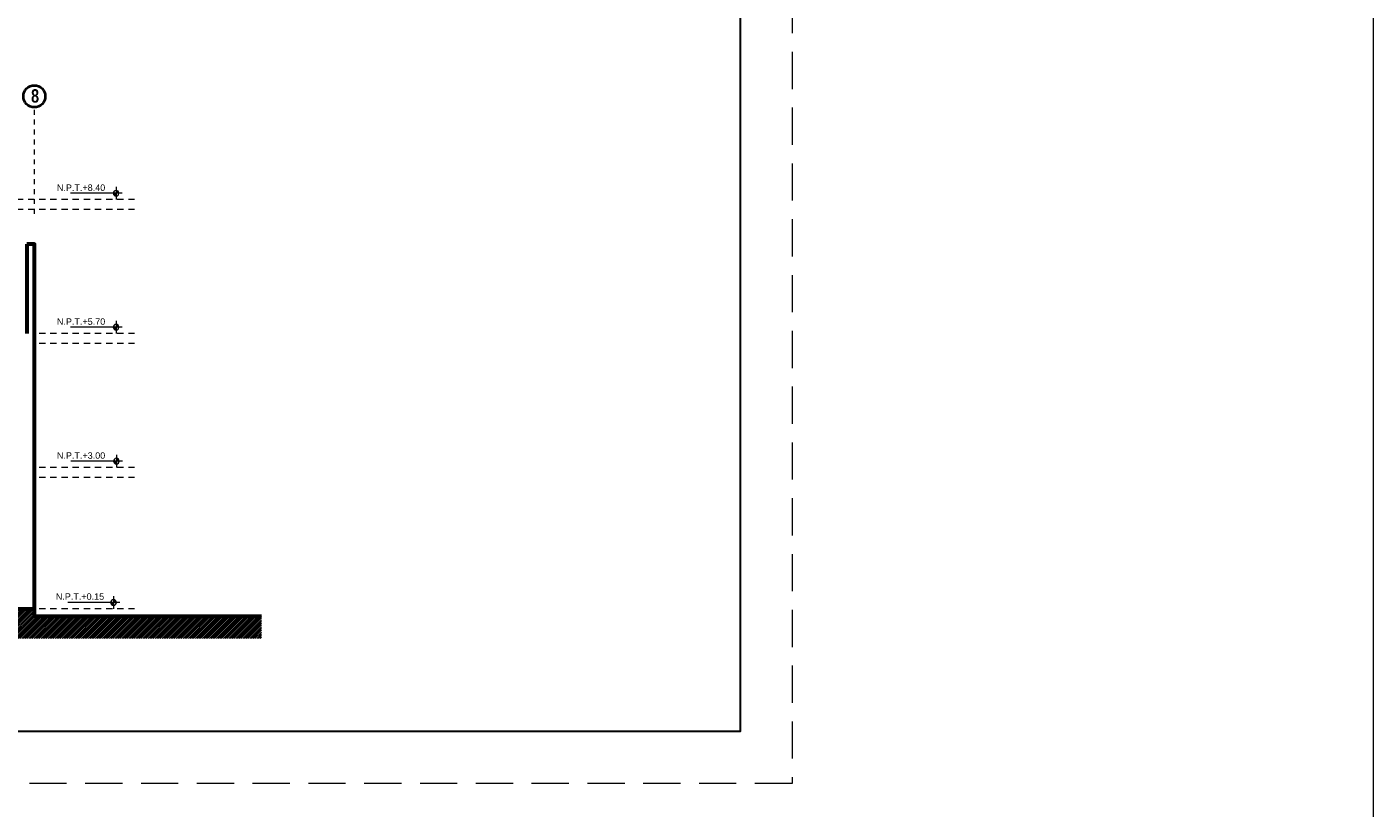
# Model space of a CAD drawing. Header units: metres. Extents: x -13 to 533, y -25 to 219.
# Tile 87 of 99: x 115 to 142, y -7 to 9. Entities that reach past the tile are written whole.
import ezdxf

# ---------------------------------------------------------------- set-up
doc = ezdxf.new("R2010")
doc.units = ezdxf.units.M
for name, pattern in [('ACAD_ISO03W100', [30, 12, -18]), ('DASHDOT', [1, 0.5, -0.25, 0, -0.25]), ('DASHED2', [0.375, 0.25, -0.125]), ('HIDDEN', [0.375, 0.25, -0.125])]:
    doc.linetypes.add(name, pattern=pattern)
for name, color, linetype, lineweight in [('EJES', 251, 'Continuous', 20), ('NPT', 255, 'Continuous', 13), ('Pluma 0.2', 252, 'Continuous', 20), ('PLUMA 0.8', 1, 'Continuous', 60), ('Proyecciones', 252, 'DASHED2', 13), ('TEXTO', 14, 'Continuous', 40)]:
    doc.layers.add(name, color=color, linetype=linetype, lineweight=lineweight)
doc.layers.add('TEXTURAS', color=7, linetype='Continuous', lineweight=5, true_color=0x8a8a8a)
doc.styles.add('joe1', font='impact.ttf')
doc.styles.add('mar', font='swissel.ttf')

# ---------------------------------------------------------------- blocks, each defined once
blk = doc.blocks.new('A$C7ABB6997')
at = {"layer": 'EJES', "color": 250, "linetype": 'DASHDOT', "ltscale": 0.01}
blk.add_line((0.22, 0.6), (0.22, 2.75), dxfattribs=at)
at = {"layer": 'EJES', "color": 250, "lineweight": 40}
blk.add_circle((0.22, 2.97), 0.22, dxfattribs=at)
blk = doc.blocks.new('nivel')
at = {"layer": 'NPT', "ltscale": 2}
h = blk.add_hatch(color=256, dxfattribs=at)
h.paths.add_polyline_path([(0, 0.039, 0.413106), (-0.039, 0), (0, 0)])
h.paths.add_polyline_path([(0.039, 0, 0.000946), (0.039, 0), (0, 0), (0, -0.04, 0.414214)])
for points in [[(-0.087, 0), (0.638, 0)], [(0, 0.088), (0, -0.088)]]:
    blk.add_lwpolyline(points, dxfattribs=at)
blk.add_circle((0, 0), 0.0394, dxfattribs=at)

msp = doc.modelspace()

# ---------------------------------------------------------------- hatches: boundary and pattern name
at = {"layer": 'TEXTURAS', "transparency": 33554503}
h = msp.add_hatch(dxfattribs=at)
h.set_pattern_fill('_USER', color=256, scale=0.025, angle=45, style=0, pattern_type=0)
h.set_pattern_definition([(45, (-21.654395, -52.839247), (-0.0176776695, 0.0176776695), [])])
h.paths.add_polyline_path([(95.44, -3.116), (115.44, -3.116), (115.44, -3.266), (120.02, -3.266), (120.02, -3.716), (90.52, -3.716), (90.52, -3.266), (95.44, -3.266)])

# ---------------------------------------------------------------- linework, layer by layer
at = {"layer": 'Pluma 0.2', "color": 0, "linetype": 'HIDDEN', "lineweight": 5, "ltscale": 3}
msp.add_lwpolyline([(87.715, -6.637), (87.715, 23.863), (130.715, 23.863), (130.715, -6.637)], close=True, dxfattribs=at)
at = {"layer": 'Pluma 0.2', "color": 0, "lineweight": 30, "ltscale": 0.5}
msp.add_lwpolyline([(88.665, 22.913), (129.665, 22.913), (129.665, -5.587), (88.665, -5.587)], close=True, dxfattribs=at)
at = {"layer": 'Pluma 0.2', "color": 0, "linetype": 'HIDDEN', "lineweight": 5, "ltscale": 0.5}
for points in [[(117.462, 5.134), (113.354, 5.134)], [(117.462, 4.934), (113.354, 4.934)], [(117.462, 2.434), (115.44, 2.434)], [(117.462, 2.234), (115.44, 2.234)], [(117.462, -0.266), (115.44, -0.266)], [(117.462, -0.466), (115.44, -0.466)], [(117.462, -3.116), (115.44, -3.116)]]:
    msp.add_lwpolyline(points, dxfattribs=at)
at = {"layer": 'PLUMA 0.8'}
msp.add_line((95.44, -3.116), (115.44, -3.116), dxfattribs=at)
at = {"layer": 'PLUMA 0.8', "color": 7, "linetype": 'Continuous', "lineweight": 5}
msp.add_lwpolyline([(-13.218, 38.648), (142.427, 38.648), (142.427, -25.253), (-13.218, -25.253)], close=True, dxfattribs=at)
at = {"layer": 'PLUMA 0.8'}
for points in [[(115.44, -3.266), (115.44, 4.234), (115.29, 4.234)], [(115.29, 4.234), (115.29, 2.434)], [(115.44, -3.266), (120.02, -3.266)]]:
    msp.add_lwpolyline(points, dxfattribs=at)

# ---------------------------------------------------------------- block references
at = {"layer": 'EJES', "ltscale": 0.5}
msp.add_blockref('A$C7ABB6997', (115.22, 4.245), dxfattribs=at)
at = {"layer": 'Proyecciones', "linetype": 'ACAD_ISO03W100', "ltscale": 0.005, "xscale": -1.439999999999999, "yscale": 1.439999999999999, "zscale": 1.439999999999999}
for p in [(117.087, 5.261, 0), (117.087, 2.561, 0), (117.093, -0.139, 0), (117.037, -2.989, 0)]:
    msp.add_blockref('nivel', p, dxfattribs=at)

# ---------------------------------------------------------------- texts
at = {"layer": 'EJES', "style": 'joe1'}
msp.add_text('8', height=0.269, rotation=359.9993, dxfattribs=at).set_placement((115.374, 7.089))
at = {"layer": 'TEXTO', "color": 7, "linetype": 'Continuous', "lineweight": 9, "style": 'mar'}
for s, p in [('N.P.T.+8.40', (115.895, 5.309)), ('N.P.T.+5.70', (115.895, 2.609)), ('N.P.T.+3.00', (115.895, -0.091)), ('N.P.T.+0.15', (115.873, -2.934))]:
    msp.add_text(s, height=0.13, dxfattribs=at).set_placement(p)

doc.saveas('drawing.dxf')
